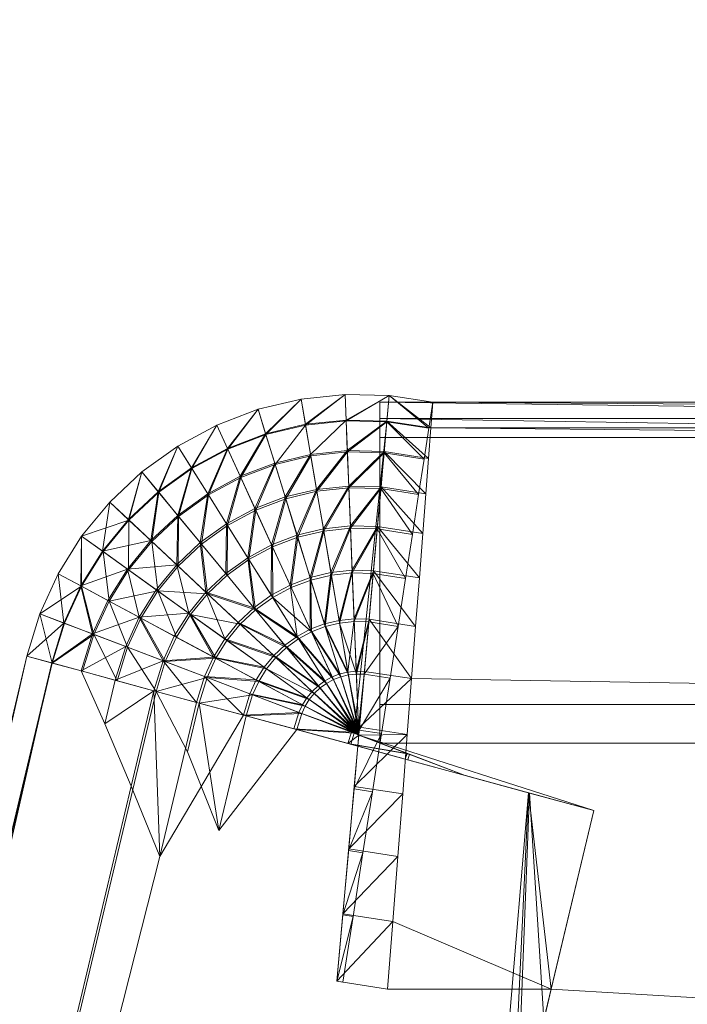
# Model space of a CAD drawing. Header units: metres. Extents: x 1314 to 1415, y -87 to -52.
# Tile 22 of 256: x 1321.605 to 1321.843, y -78.544 to -78.193. Entities that reach past the tile are written whole.
import ezdxf

# ---------------------------------------------------------------- set-up
doc = ezdxf.new("R2010")
doc.units = ezdxf.units.M
doc.header["$PDMODE"] = 65
doc.linetypes.add('AUSGEZOGEN', pattern=[0])
doc.layers.add('XR$2$Möblierung', color=4, linetype='AUSGEZOGEN', lineweight=13)
doc.layers.add('XR$3$Maßlinie 1_50', color=7, linetype='AUSGEZOGEN', lineweight=25)
doc.styles.add('ARIAL', font='arial.ttf')
doc.dimstyles.new('DIMSTYLE_12', dxfattribs={"dimtxt": 0.175, "dimasz": 0.15, "dimexe": 0, "dimexo": 0, "dimgap": 0.0875, "dimtad": 2, "dimrnd": 0.005, "dimzin": 4, "dimdsep": 46, "dimtxsty": 'ARIAL', "dimblk1": 'ALL_ML_KREIS', "dimblk2": 'ALL_ML_KREIS', "dimsah": 1, "dimcen": 0, "dimclrd": 3, "dimclre": 3, "dimclrt": 3, "dimadec": 0, "dimazin": 0, "dimtfac": 1, "dimtdec": 0, "dimtix": 1, "dimtmove": 2, "dimatfit": 3, "dimfxl": 0, "dimtzin": 0, "dimlwd": 0, "dimlwe": 25, "dimarcsym": 0})
doc.dimstyles.new('DIMSTYLE_9', dxfattribs={"dimtxt": 0.125, "dimasz": 0.15, "dimexe": 0, "dimexo": 0, "dimgap": 0.0625, "dimtad": 2, "dimrnd": 0.005, "dimzin": 4, "dimdsep": 46, "dimtxsty": 'ARIAL', "dimblk1": 'ALL_ML_KREIS', "dimblk2": 'ALL_ML_KREIS', "dimsah": 1, "dimcen": 0, "dimclrd": 3, "dimclre": 3, "dimclrt": 3, "dimadec": 0, "dimazin": 0, "dimtfac": 1, "dimtdec": 0, "dimtix": 1, "dimtmove": 2, "dimatfit": 3, "dimfxl": 0, "dimtzin": 0, "dimlwd": 0, "dimlwe": 25, "dimarcsym": 0})

# ---------------------------------------------------------------- blocks, each defined once
blk = doc.blocks.new('COMPLEXOBJECT_2')
at = {"layer": 'XR$2$Möblierung', "color": 52, "linetype": 'AUSGEZOGEN', "lineweight": 13, "transparency": 33554687}
for p, q in [((1321.69016, -78.33203), (1321.7055, -78.32836)), ((1321.69287, -78.3408), (1321.7055, -78.32836)), ((1321.7055, -78.32836), (1321.69294, -78.34103)), ((1321.7055, -78.32836), (1321.72118, -78.3267)), ((1321.7055, -78.32836), (1321.70705, -78.3374)), ((1321.70709, -78.33764), (1321.7055, -78.32836)), ((1321.70705, -78.3374), (1321.72118, -78.3267)), ((1321.72118, -78.3267), (1321.70709, -78.33764)), ((1321.72118, -78.3267), (1321.73695, -78.32709)), ((1321.72118, -78.3267), (1321.72156, -78.33587)), ((1321.72156, -78.33611), (1321.72118, -78.3267)), ((1321.72156, -78.33587), (1321.73695, -78.32709)), ((1321.73695, -78.32709), (1321.72156, -78.33611)), ((1321.73611, -78.33647), (1321.73695, -78.32709)), ((1321.73695, -78.32709), (1321.73613, -78.33623)), ((1321.73695, -78.32709), (1321.75254, -78.32951)), ((1321.75183, -78.33866), (1321.73695, -78.32709)), ((1321.73695, -78.32709), (1321.7511, -78.33879)), ((1321.67542, -78.33766), (1321.69016, -78.33203)), ((1321.67924, -78.346), (1321.69016, -78.33203)), ((1321.69016, -78.33203), (1321.67934, -78.34622)), ((1321.69016, -78.33203), (1321.69287, -78.3408)), ((1321.69294, -78.34103), (1321.69016, -78.33203)), ((1321.73364, -78.45118), (1321.73364, -78.32951)), ((1321.73364, -78.32951), (1321.73364, -78.33536)), ((1321.73364, -78.32951), (1322.16884, -78.33536)), ((1321.73364, -78.32951), (1322.16884, -78.32951)), ((1321.73364, -78.32951), (1321.75254, -78.32951)), ((1321.75254, -78.32951), (1321.7511, -78.33879)), ((1321.75254, -78.32951), (1321.75183, -78.33866)), ((1321.75254, -78.32951), (1322.16884, -78.32951)), ((1321.75254, -78.32951), (1321.93951, -78.32951)), ((1321.75254, -78.32951), (1321.9038, -78.32951)), ((1321.75254, -78.32951), (1321.87585, -78.32951)), ((1321.75254, -78.32951), (1321.85756, -78.32951)), ((1321.75254, -78.32951), (1321.85019, -78.32951)), ((1322.04315, -78.32951), (1321.75254, -78.32951)), ((1321.75254, -78.32951), (1322.9763, -78.32951)), ((1322.00001, -78.32951), (1321.75254, -78.32951)), ((1321.96025, -78.32951), (1321.75254, -78.32951)), ((1321.92658, -78.32951), (1321.75254, -78.32951)), ((1321.90129, -78.32951), (1321.75254, -78.32951)), ((1321.8861, -78.32951), (1321.75254, -78.32951)), ((1321.88206, -78.32951), (1321.75254, -78.32951)), ((1322.976, -78.33866), (1321.75254, -78.32951)), ((1321.75254, -78.32951), (1321.79724, -78.32951)), ((1321.70705, -78.3374), (1321.72156, -78.33587)), ((1321.7089, -78.34818), (1321.72156, -78.33587)), ((1321.72156, -78.33587), (1321.73613, -78.33623)), ((1321.72156, -78.33587), (1321.722, -78.34679)), ((1321.73364, -78.33536), (1321.73364, -78.45118)), ((1321.73364, -78.33536), (1321.73364, -78.34209)), ((1321.73364, -78.33536), (1322.16884, -78.34209)), ((1321.73364, -78.33536), (1322.16884, -78.33536)), ((1321.66154, -78.34514), (1321.67542, -78.33766)), ((1321.66641, -78.35292), (1321.67542, -78.33766)), ((1321.67542, -78.33766), (1321.66653, -78.35312)), ((1321.67542, -78.33766), (1321.67924, -78.346)), ((1321.67934, -78.34622), (1321.67542, -78.33766)), ((1321.69287, -78.3408), (1321.70705, -78.3374)), ((1321.70709, -78.33764), (1321.69294, -78.34103)), ((1321.70709, -78.33764), (1321.69623, -78.35169)), ((1321.70705, -78.3374), (1321.7089, -78.34818)), ((1321.72156, -78.33611), (1321.70709, -78.33764)), ((1321.70898, -78.34863), (1321.70709, -78.33764)), ((1321.73611, -78.33647), (1321.72156, -78.33611)), ((1321.72202, -78.34726), (1321.72156, -78.33611)), ((1321.722, -78.34679), (1321.73613, -78.33623)), ((1321.73611, -78.33647), (1321.72202, -78.34726)), ((1321.73611, -78.33647), (1321.72441, -78.44767)), ((1321.73512, -78.34758), (1321.73611, -78.33647)), ((1321.73613, -78.33623), (1321.73516, -78.34711)), ((1321.7511, -78.33879), (1321.73611, -78.33647)), ((1321.73611, -78.33647), (1321.74939, -78.34979)), ((1321.73613, -78.33623), (1321.75183, -78.33866)), ((1321.75099, -78.34957), (1321.73613, -78.33623)), ((1321.7511, -78.33879), (1321.74939, -78.34979)), ((1321.75183, -78.33866), (1321.75099, -78.34957)), ((1321.75183, -78.33866), (1322.976, -78.33866)), ((1322.97564, -78.34957), (1321.75183, -78.33866)), ((1321.67924, -78.346), (1321.69287, -78.3408)), ((1321.69294, -78.34103), (1321.67934, -78.34622)), ((1321.6838, -78.35594), (1321.69287, -78.3408)), ((1321.69294, -78.34103), (1321.68399, -78.35636)), ((1321.69287, -78.3408), (1321.6961, -78.35124)), ((1321.69623, -78.35169), (1321.69294, -78.34103)), ((1321.73364, -78.34209), (1321.73364, -78.45118)), ((1321.73364, -78.34209), (1321.73364, -78.34966)), ((1321.73364, -78.34209), (1322.16884, -78.34209)), ((1321.64874, -78.35436), (1321.66154, -78.34514)), ((1321.65457, -78.36144), (1321.66154, -78.34514)), ((1321.66154, -78.34514), (1321.65472, -78.36163)), ((1321.66154, -78.34514), (1321.66641, -78.35292)), ((1321.66653, -78.35312), (1321.66154, -78.34514)), ((1321.66641, -78.35292), (1321.67924, -78.346)), ((1321.67934, -78.34622), (1321.66653, -78.35312)), ((1321.67221, -78.36219), (1321.67924, -78.346)), ((1321.67934, -78.34622), (1321.67245, -78.36258)), ((1321.67924, -78.346), (1321.6838, -78.35594)), ((1321.68399, -78.35636), (1321.67934, -78.34622)), ((1321.6961, -78.35124), (1321.7089, -78.34818)), ((1321.70898, -78.34863), (1321.69623, -78.35169)), ((1321.69983, -78.36331), (1321.7089, -78.34818)), ((1321.70898, -78.34863), (1321.70002, -78.36394)), ((1321.7089, -78.34818), (1321.722, -78.34679)), ((1321.7089, -78.34818), (1321.71104, -78.36063)), ((1321.72202, -78.34726), (1321.70898, -78.34863)), ((1321.71115, -78.36128), (1321.70898, -78.34863)), ((1321.71104, -78.36063), (1321.722, -78.34679)), ((1321.72202, -78.34726), (1321.71115, -78.36128)), ((1321.722, -78.34679), (1321.73516, -78.34711)), ((1321.722, -78.34679), (1321.72251, -78.35942)), ((1321.73512, -78.34758), (1321.72202, -78.34726)), ((1321.72254, -78.36007), (1321.72202, -78.34726)), ((1321.72251, -78.35942), (1321.73516, -78.34711)), ((1321.73512, -78.34758), (1321.72254, -78.36007)), ((1321.73364, -78.34966), (1321.73364, -78.45118)), ((1321.73364, -78.34966), (1321.73364, -78.35806)), ((1321.73398, -78.36035), (1321.73512, -78.34758)), ((1321.73516, -78.34711), (1321.73404, -78.3597)), ((1321.74939, -78.34979), (1321.73512, -78.34758)), ((1321.73512, -78.34758), (1321.74742, -78.36244)), ((1321.73516, -78.34711), (1321.75099, -78.34957)), ((1321.75002, -78.36218), (1321.73516, -78.34711)), ((1321.74939, -78.34979), (1321.74742, -78.36244)), ((1321.75099, -78.34957), (1321.75002, -78.36218)), ((1321.65457, -78.36144), (1321.66641, -78.35292)), ((1321.66653, -78.35312), (1321.65472, -78.36163)), ((1321.66152, -78.36988), (1321.66641, -78.35292)), ((1321.66653, -78.35312), (1321.66181, -78.37024)), ((1321.66641, -78.35292), (1321.67221, -78.36219)), ((1321.67245, -78.36258), (1321.66653, -78.35312)), ((1321.6838, -78.35594), (1321.6961, -78.35124)), ((1321.69623, -78.35169), (1321.68399, -78.35636)), ((1321.68906, -78.36742), (1321.6961, -78.35124)), ((1321.69623, -78.35169), (1321.68933, -78.36802)), ((1321.6961, -78.35124), (1321.69983, -78.36331)), ((1321.70002, -78.36394), (1321.69623, -78.35169)), ((1321.64874, -78.35436), (1321.63724, -78.36515)), ((1321.64394, -78.37142), (1321.64874, -78.35436)), ((1321.64874, -78.35436), (1321.64411, -78.37159)), ((1321.64874, -78.35436), (1321.65457, -78.36144)), ((1321.65472, -78.36163), (1321.64874, -78.35436)), ((1321.67221, -78.36219), (1321.6838, -78.35594)), ((1321.68399, -78.35636), (1321.67245, -78.36258)), ((1321.67891, -78.37289), (1321.6838, -78.35594)), ((1321.68399, -78.35636), (1321.67926, -78.37345)), ((1321.6838, -78.35594), (1321.68906, -78.36742)), ((1321.68933, -78.36802), (1321.68399, -78.35636)), ((1321.69983, -78.36331), (1321.71104, -78.36063)), ((1321.70404, -78.37694), (1321.71104, -78.36063)), ((1321.71104, -78.36063), (1321.72251, -78.35942)), ((1321.71104, -78.36063), (1321.71346, -78.37469)), ((1321.72254, -78.36007), (1321.71115, -78.36128)), ((1321.71346, -78.37469), (1321.72251, -78.35942)), ((1321.72254, -78.36007), (1321.7136, -78.3755)), ((1321.72251, -78.35942), (1321.73404, -78.3597)), ((1321.72251, -78.35942), (1321.72309, -78.37367)), ((1321.73398, -78.36035), (1321.72254, -78.36007)), ((1321.72312, -78.3745), (1321.72254, -78.36007)), ((1321.72309, -78.37367), (1321.73404, -78.3597)), ((1321.73398, -78.36035), (1321.72312, -78.3745)), ((1321.73269, -78.37473), (1321.73398, -78.36035)), ((1321.73404, -78.3597), (1321.73276, -78.37391)), ((1321.73364, -78.35806), (1321.73364, -78.45118)), ((1321.73364, -78.35806), (1321.73364, -78.36725)), ((1321.74742, -78.36244), (1321.73398, -78.36035)), ((1321.73398, -78.36035), (1321.74521, -78.37667)), ((1321.73404, -78.3597), (1321.75002, -78.36218)), ((1321.74892, -78.37642), (1321.73404, -78.3597)), ((1321.64394, -78.37142), (1321.65457, -78.36144)), ((1321.65472, -78.36163), (1321.64411, -78.37159)), ((1321.65192, -78.37889), (1321.65457, -78.36144)), ((1321.65472, -78.36163), (1321.65226, -78.37921)), ((1321.65457, -78.36144), (1321.66152, -78.36988)), ((1321.66181, -78.37024), (1321.65472, -78.36163)), ((1321.66152, -78.36988), (1321.67221, -78.36219)), ((1321.67245, -78.36258), (1321.66181, -78.37024)), ((1321.66955, -78.37963), (1321.67221, -78.36219)), ((1321.67245, -78.36258), (1321.66997, -78.38014)), ((1321.67221, -78.36219), (1321.67891, -78.37289)), ((1321.67926, -78.37345), (1321.67245, -78.36258)), ((1321.68906, -78.36742), (1321.69983, -78.36331)), ((1321.70002, -78.36394), (1321.68933, -78.36802)), ((1321.695, -78.3804), (1321.69983, -78.36331)), ((1321.70002, -78.36394), (1321.69534, -78.38115)), ((1321.69983, -78.36331), (1321.70404, -78.37694)), ((1321.71115, -78.36128), (1321.70002, -78.36394)), ((1321.70429, -78.37773), (1321.70002, -78.36394)), ((1321.71115, -78.36128), (1321.70429, -78.37773)), ((1321.7136, -78.3755), (1321.71115, -78.36128)), ((1321.74742, -78.36244), (1321.74521, -78.37667)), ((1321.75002, -78.36218), (1321.74892, -78.37642)), ((1321.63724, -78.36515), (1321.62723, -78.37734)), ((1321.63724, -78.36515), (1321.63468, -78.38269)), ((1321.63724, -78.36515), (1321.64394, -78.37142)), ((1321.64411, -78.37159), (1321.63724, -78.36515)), ((1321.67891, -78.37289), (1321.68906, -78.36742)), ((1321.68648, -78.38499), (1321.68906, -78.36742)), ((1321.68906, -78.36742), (1321.695, -78.3804)), ((1321.73364, -78.36725), (1321.73364, -78.45118)), ((1321.73364, -78.36725), (1321.73364, -78.37722)), ((1321.65192, -78.37889), (1321.66152, -78.36988)), ((1321.66181, -78.37024), (1321.65226, -78.37921)), ((1321.66114, -78.38752), (1321.66152, -78.36988)), ((1321.66152, -78.36988), (1321.66955, -78.37963)), ((1321.66181, -78.37024), (1321.66162, -78.38797)), ((1321.66997, -78.38014), (1321.66181, -78.37024)), ((1321.68933, -78.36802), (1321.67926, -78.37345)), ((1321.68933, -78.36802), (1321.68691, -78.38569)), ((1321.69534, -78.38115), (1321.68933, -78.36802)), ((1321.64411, -78.37159), (1321.62723, -78.37734)), ((1321.63468, -78.38269), (1321.64394, -78.37142)), ((1321.64411, -78.37159), (1321.63488, -78.38283)), ((1321.64394, -78.37142), (1321.65192, -78.37889)), ((1321.64411, -78.37159), (1321.64394, -78.38934)), ((1321.65226, -78.37921), (1321.64411, -78.37159)), ((1321.66955, -78.37963), (1321.67891, -78.37289)), ((1321.66997, -78.38014), (1321.67926, -78.37345)), ((1321.67862, -78.39065), (1321.67891, -78.37289)), ((1321.67891, -78.37289), (1321.68648, -78.38499)), ((1321.67926, -78.37345), (1321.67914, -78.39128)), ((1321.68691, -78.38569), (1321.67926, -78.37345)), ((1321.70404, -78.37694), (1321.71346, -78.37469)), ((1321.70872, -78.39207), (1321.71346, -78.37469)), ((1321.71346, -78.37469), (1321.72309, -78.37367)), ((1321.71346, -78.37469), (1321.71614, -78.39029)), ((1321.72312, -78.3745), (1321.7136, -78.3755)), ((1321.71614, -78.39029), (1321.72309, -78.37367)), ((1321.72312, -78.3745), (1321.7163, -78.39123)), ((1321.72309, -78.37367), (1321.73276, -78.37391)), ((1321.72309, -78.37367), (1321.72373, -78.38949)), ((1321.73269, -78.37473), (1321.72312, -78.3745)), ((1321.72376, -78.39044), (1321.72312, -78.3745)), ((1321.72373, -78.38949), (1321.73276, -78.37391)), ((1321.73276, -78.37391), (1321.73135, -78.38968)), ((1321.73276, -78.37391), (1321.74892, -78.37642)), ((1321.7477, -78.39221), (1321.73276, -78.37391)), ((1321.61888, -78.39073), (1321.62723, -78.37734)), ((1321.62723, -78.37734), (1321.62696, -78.39507)), ((1321.62723, -78.37734), (1321.62718, -78.39518)), ((1321.62723, -78.37734), (1321.63468, -78.38269)), ((1321.63488, -78.38283), (1321.62723, -78.37734)), ((1321.695, -78.3804), (1321.70404, -78.37694)), ((1321.69534, -78.38115), (1321.70429, -78.37773)), ((1321.70159, -78.39479), (1321.70404, -78.37694)), ((1321.70429, -78.37773), (1321.70199, -78.39566)), ((1321.70404, -78.37694), (1321.70872, -78.39207)), ((1321.7136, -78.3755), (1321.70429, -78.37773)), ((1321.709, -78.39298), (1321.70429, -78.37773)), ((1321.7136, -78.3755), (1321.709, -78.39298)), ((1321.7163, -78.39123), (1321.7136, -78.3755)), ((1321.73269, -78.37473), (1321.72376, -78.39044)), ((1321.73127, -78.39062), (1321.73269, -78.37473)), ((1321.74521, -78.37667), (1321.73269, -78.37473)), ((1321.73269, -78.37473), (1321.74277, -78.39241)), ((1321.73364, -78.37722), (1321.73364, -78.45118)), ((1321.73364, -78.37722), (1321.73364, -78.38792)), ((1321.74521, -78.37667), (1321.74277, -78.39241)), ((1321.74892, -78.37642), (1321.7477, -78.39221)), ((1321.65192, -78.37889), (1321.63468, -78.38269)), ((1321.64356, -78.38907), (1321.65192, -78.37889)), ((1321.64394, -78.38934), (1321.65226, -78.37921)), ((1321.65192, -78.37889), (1321.66114, -78.38752)), ((1321.66162, -78.38797), (1321.65226, -78.37921)), ((1321.65226, -78.37921), (1321.65436, -78.39682)), ((1321.66114, -78.38752), (1321.66955, -78.37963)), ((1321.66162, -78.38797), (1321.66997, -78.38014)), ((1321.66955, -78.37963), (1321.67862, -78.39065)), ((1321.67156, -78.39727), (1321.66955, -78.37963)), ((1321.67914, -78.39128), (1321.66997, -78.38014)), ((1321.66997, -78.38014), (1321.67216, -78.39784)), ((1321.68648, -78.38499), (1321.695, -78.3804)), ((1321.68691, -78.38569), (1321.69534, -78.38115)), ((1321.69487, -78.39841), (1321.695, -78.3804)), ((1321.695, -78.3804), (1321.70159, -78.39479)), ((1321.70199, -78.39566), (1321.69534, -78.38115)), ((1321.69534, -78.38115), (1321.69538, -78.39922)), ((1321.62696, -78.39507), (1321.63468, -78.38269)), ((1321.62718, -78.39518), (1321.63488, -78.38283)), ((1321.63468, -78.38269), (1321.64356, -78.38907)), ((1321.63488, -78.38283), (1321.637, -78.40046)), ((1321.63488, -78.38283), (1321.64394, -78.38934)), ((1321.67862, -78.39065), (1321.68648, -78.38499)), ((1321.68648, -78.38499), (1321.69487, -78.39841)), ((1321.68868, -78.40287), (1321.68648, -78.38499)), ((1321.66114, -78.38752), (1321.64356, -78.38907)), ((1321.66114, -78.38752), (1321.65383, -78.39643)), ((1321.65436, -78.39682), (1321.66162, -78.38797)), ((1321.67156, -78.39727), (1321.66114, -78.38752)), ((1321.66114, -78.38752), (1321.66542, -78.40475)), ((1321.67216, -78.39784), (1321.66162, -78.38797)), ((1321.67914, -78.39128), (1321.68691, -78.38569)), ((1321.69538, -78.39922), (1321.68691, -78.38569)), ((1321.68691, -78.38569), (1321.68929, -78.4036)), ((1321.73364, -78.38792), (1321.73364, -78.45118)), ((1321.73364, -78.38792), (1321.73364, -78.39932)), ((1321.61233, -78.40508), (1321.61888, -78.39073)), ((1321.61888, -78.39073), (1321.62718, -78.39518)), ((1321.61888, -78.39073), (1321.62696, -78.39507)), ((1321.61888, -78.39073), (1321.62091, -78.40834)), ((1321.64356, -78.38907), (1321.62696, -78.39507)), ((1321.64356, -78.38907), (1321.63659, -78.40024)), ((1321.637, -78.40046), (1321.64394, -78.38934)), ((1321.65383, -78.39643), (1321.64356, -78.38907)), ((1321.64356, -78.38907), (1321.64772, -78.40622)), ((1321.64394, -78.38934), (1321.65436, -78.39682)), ((1321.67862, -78.39065), (1321.67156, -78.39727)), ((1321.67216, -78.39784), (1321.67914, -78.39128)), ((1321.68868, -78.40287), (1321.67862, -78.39065)), ((1321.68929, -78.4036), (1321.67914, -78.39128)), ((1321.70872, -78.39207), (1321.70159, -78.39479)), ((1321.71614, -78.39029), (1321.70872, -78.39207)), ((1321.70872, -78.39207), (1321.71383, -78.40861)), ((1321.7088, -78.41053), (1321.70872, -78.39207)), ((1321.709, -78.39298), (1321.7163, -78.39123)), ((1321.71383, -78.40861), (1321.71614, -78.39029)), ((1321.7163, -78.39123), (1321.71414, -78.4096)), ((1321.72373, -78.38949), (1321.71614, -78.39029)), ((1321.71614, -78.39029), (1321.71907, -78.40736)), ((1321.7163, -78.39123), (1321.72376, -78.39044)), ((1321.71925, -78.40837), (1321.7163, -78.39123)), ((1321.71907, -78.40736), (1321.72373, -78.38949)), ((1321.72376, -78.39044), (1321.71925, -78.40837)), ((1321.72373, -78.38949), (1321.72443, -78.40679)), ((1321.73135, -78.38968), (1321.72373, -78.38949)), ((1321.73127, -78.39062), (1321.72376, -78.39044)), ((1321.72447, -78.40782), (1321.72376, -78.39044)), ((1321.72443, -78.40679), (1321.73135, -78.38968)), ((1321.73127, -78.39062), (1321.72447, -78.40782)), ((1321.72972, -78.40795), (1321.73127, -78.39062)), ((1321.73135, -78.38968), (1321.72981, -78.40692)), ((1321.74277, -78.39241), (1321.73127, -78.39062)), ((1321.73127, -78.39062), (1321.74011, -78.40956)), ((1321.74637, -78.4095), (1321.73135, -78.38968)), ((1321.7477, -78.39221), (1321.73135, -78.38968)), ((1321.7477, -78.39221), (1321.74637, -78.4095)), ((1321.62718, -78.39518), (1321.61233, -78.40508)), ((1321.62696, -78.39507), (1321.62091, -78.40834)), ((1321.62114, -78.40842), (1321.62718, -78.39518)), ((1321.63659, -78.40024), (1321.62696, -78.39507)), ((1321.62696, -78.39507), (1321.63113, -78.41222)), ((1321.62718, -78.39518), (1321.63156, -78.41238)), ((1321.62718, -78.39518), (1321.637, -78.40046)), ((1321.70159, -78.39479), (1321.69487, -78.39841)), ((1321.69538, -78.39922), (1321.70199, -78.39566)), ((1321.70159, -78.39479), (1321.7088, -78.41053)), ((1321.70406, -78.41309), (1321.70159, -78.39479)), ((1321.70199, -78.39566), (1321.709, -78.39298)), ((1321.70923, -78.41147), (1321.70199, -78.39566)), ((1321.71414, -78.4096), (1321.709, -78.39298)), ((1321.709, -78.39298), (1321.70923, -78.41147)), ((1321.74277, -78.39241), (1321.74011, -78.40956)), ((1321.65436, -78.39682), (1321.637, -78.40046)), ((1321.65383, -78.39643), (1321.64772, -78.40622)), ((1321.6483, -78.40653), (1321.65436, -78.39682)), ((1321.66542, -78.40475), (1321.65383, -78.39643)), ((1321.65436, -78.39682), (1321.66102, -78.41336)), ((1321.65436, -78.39682), (1321.66609, -78.40524)), ((1321.67216, -78.39784), (1321.65436, -78.39682)), ((1321.67156, -78.39727), (1321.66542, -78.40475)), ((1321.66609, -78.40524), (1321.67216, -78.39784)), ((1321.68312, -78.40809), (1321.67156, -78.39727)), ((1321.67156, -78.39727), (1321.67828, -78.41399)), ((1321.68868, -78.40287), (1321.67156, -78.39727)), ((1321.68381, -78.40874), (1321.67216, -78.39784)), ((1321.67216, -78.39784), (1321.68929, -78.4036)), ((1321.69487, -78.39841), (1321.68868, -78.40287)), ((1321.68929, -78.4036), (1321.69538, -78.39922)), ((1321.70406, -78.41309), (1321.69487, -78.39841)), ((1321.70461, -78.41396), (1321.69538, -78.39922)), ((1321.69538, -78.39922), (1321.70923, -78.41147)), ((1321.73364, -78.39932), (1321.73364, -78.45118)), ((1321.73364, -78.39932), (1321.73364, -78.41138)), ((1321.63659, -78.40024), (1321.63113, -78.41222)), ((1321.63156, -78.41238), (1321.637, -78.40046)), ((1321.64772, -78.40622), (1321.63659, -78.40024)), ((1321.637, -78.40046), (1321.64355, -78.41694)), ((1321.637, -78.40046), (1321.6483, -78.40653)), ((1321.6077, -78.42015), (1321.61233, -78.40508)), ((1321.61233, -78.40508), (1321.61677, -78.42262)), ((1321.61233, -78.40508), (1321.62114, -78.40842)), ((1321.62091, -78.40834), (1321.61233, -78.40508)), ((1321.64772, -78.40622), (1321.63113, -78.41222)), ((1321.64772, -78.40622), (1321.64294, -78.41671)), ((1321.66542, -78.40475), (1321.64772, -78.40622)), ((1321.66029, -78.41297), (1321.64772, -78.40622)), ((1321.64772, -78.40622), (1321.65627, -78.42178)), ((1321.66542, -78.40475), (1321.66029, -78.41297)), ((1321.66102, -78.41336), (1321.66609, -78.40524)), ((1321.67828, -78.41399), (1321.66542, -78.40475)), ((1321.66542, -78.40475), (1321.67424, -78.42046)), ((1321.66609, -78.40524), (1321.67508, -78.42091)), ((1321.66609, -78.40524), (1321.67905, -78.41454)), ((1321.66609, -78.40524), (1321.68381, -78.40874)), ((1321.68868, -78.40287), (1321.68312, -78.40809)), ((1321.68381, -78.40874), (1321.68929, -78.4036)), ((1321.69969, -78.41624), (1321.68868, -78.40287)), ((1321.70406, -78.41309), (1321.68868, -78.40287)), ((1321.70035, -78.41703), (1321.68929, -78.4036)), ((1321.68929, -78.4036), (1321.70461, -78.41396)), ((1321.62091, -78.40834), (1321.6077, -78.42015)), ((1321.62091, -78.40834), (1321.61654, -78.42256)), ((1321.61677, -78.42262), (1321.62114, -78.40842)), ((1321.63113, -78.41222), (1321.62091, -78.40834)), ((1321.62114, -78.40842), (1321.63156, -78.41238)), ((1321.64355, -78.41694), (1321.6483, -78.40653)), ((1321.6483, -78.40653), (1321.65705, -78.42207)), ((1321.6483, -78.40653), (1321.66102, -78.41336)), ((1321.68312, -78.40809), (1321.67828, -78.41399)), ((1321.67905, -78.41454), (1321.68381, -78.40874)), ((1321.69576, -78.41992), (1321.68312, -78.40809)), ((1321.69969, -78.41624), (1321.68312, -78.40809)), ((1321.69652, -78.42063), (1321.68381, -78.40874)), ((1321.68381, -78.40874), (1321.70035, -78.41703)), ((1321.71383, -78.40861), (1321.7088, -78.41053)), ((1321.70923, -78.41147), (1321.71414, -78.4096)), ((1321.71907, -78.40736), (1321.71383, -78.40861)), ((1321.72224, -78.4258), (1321.71383, -78.40861)), ((1321.71383, -78.40861), (1321.71936, -78.42649)), ((1321.71414, -78.4096), (1321.71925, -78.40837)), ((1321.71967, -78.4275), (1321.71414, -78.4096)), ((1321.71414, -78.4096), (1321.72242, -78.42684)), ((1321.72443, -78.40679), (1321.71907, -78.40736)), ((1321.71907, -78.40736), (1321.72224, -78.4258)), ((1321.71925, -78.40837), (1321.72447, -78.40782)), ((1321.72242, -78.42684), (1321.71925, -78.40837)), ((1321.71925, -78.40837), (1321.72523, -78.42654)), ((1321.72224, -78.4258), (1321.72443, -78.40679)), ((1321.72443, -78.40679), (1321.72518, -78.42549)), ((1321.72981, -78.40692), (1321.72443, -78.40679)), ((1321.72447, -78.40782), (1321.72972, -78.40795)), ((1321.72523, -78.42654), (1321.72447, -78.40782)), ((1321.72518, -78.42549), (1321.72981, -78.40692)), ((1321.72523, -78.42654), (1321.72972, -78.40795)), ((1321.72972, -78.40795), (1321.72805, -78.42661)), ((1321.72805, -78.42661), (1321.74011, -78.40956)), ((1321.72981, -78.40692), (1321.72814, -78.42556)), ((1321.74011, -78.40956), (1321.72972, -78.40795)), ((1321.74492, -78.42817), (1321.72981, -78.40692)), ((1321.74637, -78.4095), (1321.72981, -78.40692)), ((1321.74011, -78.40956), (1321.73724, -78.42804)), ((1321.74637, -78.4095), (1321.74492, -78.42817)), ((1321.63113, -78.41222), (1321.61654, -78.42256)), ((1321.63156, -78.41238), (1321.61677, -78.42262)), ((1321.63113, -78.41222), (1321.62707, -78.42543)), ((1321.62751, -78.42555), (1321.63156, -78.41238)), ((1321.64294, -78.41671), (1321.63113, -78.41222)), ((1321.63156, -78.41238), (1321.63987, -78.42892)), ((1321.63156, -78.41238), (1321.64355, -78.41694)), ((1321.66029, -78.41297), (1321.65627, -78.42178)), ((1321.65705, -78.42207), (1321.66102, -78.41336)), ((1321.67424, -78.42046), (1321.66029, -78.41297)), ((1321.66102, -78.41336), (1321.67508, -78.42091)), ((1321.70406, -78.41309), (1321.69969, -78.41624)), ((1321.7088, -78.41053), (1321.70406, -78.41309)), ((1321.71399, -78.42895), (1321.70406, -78.41309)), ((1321.7166, -78.42755), (1321.70406, -78.41309)), ((1321.70461, -78.41396), (1321.70923, -78.41147)), ((1321.71936, -78.42649), (1321.7088, -78.41053)), ((1321.7088, -78.41053), (1321.7166, -78.42755)), ((1321.71703, -78.42851), (1321.70923, -78.41147)), ((1321.70923, -78.41147), (1321.71967, -78.4275)), ((1321.73364, -78.41138), (1321.73364, -78.45118)), ((1321.73364, -78.41138), (1321.73364, -78.42408)), ((1321.64294, -78.41671), (1321.62707, -78.42543)), ((1321.64294, -78.41671), (1321.63924, -78.42874)), ((1321.65627, -78.42178), (1321.64294, -78.41671)), ((1321.67828, -78.41399), (1321.67424, -78.42046)), ((1321.67508, -78.42091), (1321.67905, -78.41454)), ((1321.69235, -78.42408), (1321.67828, -78.41399)), ((1321.69576, -78.41992), (1321.67828, -78.41399)), ((1321.67905, -78.41454), (1321.69318, -78.42468)), ((1321.67905, -78.41454), (1321.69652, -78.42063)), ((1321.69969, -78.41624), (1321.69576, -78.41992)), ((1321.71159, -78.43068), (1321.69969, -78.41624)), ((1321.71399, -78.42895), (1321.69969, -78.41624)), ((1321.70035, -78.41703), (1321.70461, -78.41396)), ((1321.71455, -78.42985), (1321.70461, -78.41396)), ((1321.70461, -78.41396), (1321.71703, -78.42851)), ((1321.6077, -78.42015), (1321.34263, -79.5346)), ((1321.6077, -78.42015), (1321.35179, -79.53568)), ((1321.6077, -78.42015), (1321.35203, -79.53571)), ((1321.61654, -78.42256), (1321.6077, -78.42015)), ((1321.61677, -78.42262), (1321.6077, -78.42015)), ((1321.63987, -78.42892), (1321.64355, -78.41694)), ((1321.64355, -78.41694), (1321.65378, -78.4327)), ((1321.64355, -78.41694), (1321.65705, -78.42207)), ((1321.69576, -78.41992), (1321.69235, -78.42408)), ((1321.70943, -78.43271), (1321.69576, -78.41992)), ((1321.71159, -78.43068), (1321.69576, -78.41992)), ((1321.69652, -78.42063), (1321.70035, -78.41703)), ((1321.71226, -78.4315), (1321.70035, -78.41703)), ((1321.70035, -78.41703), (1321.71455, -78.42985)), ((1321.61654, -78.42256), (1321.35179, -79.53568)), ((1321.35203, -79.53571), (1321.61677, -78.42262)), ((1321.61654, -78.42256), (1321.3627, -79.53696)), ((1321.62707, -78.42543), (1321.61654, -78.42256)), ((1321.62751, -78.42555), (1321.61677, -78.42262)), ((1321.65627, -78.42178), (1321.63924, -78.42874)), ((1321.65627, -78.42178), (1321.65298, -78.43249)), ((1321.65378, -78.4327), (1321.65705, -78.42207)), ((1321.67424, -78.42046), (1321.65627, -78.42178)), ((1321.67107, -78.4274), (1321.65627, -78.42178)), ((1321.65627, -78.42178), (1321.66823, -78.43664)), ((1321.67508, -78.42091), (1321.65705, -78.42207)), ((1321.65705, -78.42207), (1321.67196, -78.42774)), ((1321.67424, -78.42046), (1321.67107, -78.4274)), ((1321.67196, -78.42774), (1321.67508, -78.42091)), ((1321.6895, -78.42865), (1321.67424, -78.42046)), ((1321.69235, -78.42408), (1321.67424, -78.42046)), ((1321.67508, -78.42091), (1321.6904, -78.42914)), ((1321.67508, -78.42091), (1321.69318, -78.42468)), ((1321.69318, -78.42468), (1321.69652, -78.42063)), ((1321.7102, -78.43343), (1321.69652, -78.42063)), ((1321.69652, -78.42063), (1321.71226, -78.4315)), ((1321.63555, -78.44425), (1321.62707, -78.42543)), ((1321.63924, -78.42874), (1321.62707, -78.42543)), ((1321.63987, -78.42892), (1321.62751, -78.42555)), ((1321.67107, -78.4274), (1321.66823, -78.43664)), ((1321.68726, -78.43355), (1321.67107, -78.4274)), ((1321.67107, -78.4274), (1321.68491, -78.44119)), ((1321.6895, -78.42865), (1321.67107, -78.4274)), ((1321.69235, -78.42408), (1321.6895, -78.42865)), ((1321.6904, -78.42914), (1321.69318, -78.42468)), ((1321.70755, -78.435), (1321.69235, -78.42408)), ((1321.69318, -78.42468), (1321.70841, -78.43561)), ((1321.69318, -78.42468), (1321.7102, -78.43343)), ((1321.71936, -78.42649), (1321.7166, -78.42755)), ((1321.72224, -78.4258), (1321.71936, -78.42649)), ((1321.71936, -78.42649), (1321.72527, -78.44562)), ((1321.71967, -78.4275), (1321.72242, -78.42684)), ((1321.72518, -78.42549), (1321.72224, -78.4258)), ((1321.72599, -78.44549), (1321.72224, -78.4258)), ((1321.72224, -78.4258), (1321.72563, -78.44553)), ((1321.72242, -78.42684), (1321.72523, -78.42654)), ((1321.7258, -78.44653), (1321.72242, -78.42684)), ((1321.72242, -78.42684), (1321.72603, -78.4465)), ((1321.72518, -78.42549), (1321.72599, -78.44549)), ((1321.72814, -78.42556), (1321.72518, -78.42549)), ((1321.72523, -78.42654), (1321.72805, -78.42661)), ((1321.72603, -78.4465), (1321.72523, -78.42654)), ((1321.72814, -78.42556), (1321.72599, -78.44549)), ((1321.72603, -78.4465), (1321.72805, -78.42661)), ((1321.72805, -78.42661), (1321.72627, -78.44651)), ((1321.72814, -78.42556), (1321.72636, -78.4455)), ((1321.72805, -78.42661), (1321.73724, -78.42804)), ((1321.74492, -78.42817), (1321.72814, -78.42556)), ((1321.73364, -78.42408), (1321.73364, -78.45118)), ((1321.73364, -78.42408), (1321.73364, -78.43736)), ((1321.63924, -78.42874), (1321.63555, -78.44425)), ((1321.65298, -78.43249), (1321.63924, -78.42874)), ((1321.65378, -78.4327), (1321.63987, -78.42892)), ((1321.67196, -78.42774), (1321.65378, -78.4327)), ((1321.66915, -78.43689), (1321.67196, -78.42774)), ((1321.67196, -78.42774), (1321.68822, -78.43392)), ((1321.67196, -78.42774), (1321.6904, -78.42914)), ((1321.6895, -78.42865), (1321.68726, -78.43355)), ((1321.68822, -78.43392), (1321.6904, -78.42914)), ((1321.70598, -78.43751), (1321.6895, -78.42865)), ((1321.70755, -78.435), (1321.6895, -78.42865)), ((1321.6904, -78.42914), (1321.70691, -78.43801)), ((1321.6904, -78.42914), (1321.70841, -78.43561)), ((1321.71159, -78.43068), (1321.70943, -78.43271)), ((1321.71399, -78.42895), (1321.71159, -78.43068)), ((1321.72431, -78.44614), (1321.71159, -78.43068)), ((1321.72461, -78.44592), (1321.71159, -78.43068)), ((1321.71226, -78.4315), (1321.71455, -78.42985)), ((1321.7166, -78.42755), (1321.71399, -78.42895)), ((1321.72461, -78.44592), (1321.71399, -78.42895)), ((1321.72493, -78.44575), (1321.71399, -78.42895)), ((1321.71455, -78.42985), (1321.71703, -78.42851)), ((1321.72514, -78.44678), (1321.71455, -78.42985)), ((1321.71455, -78.42985), (1321.72535, -78.44667)), ((1321.72527, -78.44562), (1321.7166, -78.42755)), ((1321.7166, -78.42755), (1321.72493, -78.44575)), ((1321.71703, -78.42851), (1321.71967, -78.4275)), ((1321.72535, -78.44667), (1321.71703, -78.42851)), ((1321.71703, -78.42851), (1321.72557, -78.44658)), ((1321.72557, -78.44658), (1321.71967, -78.4275)), ((1321.71967, -78.4275), (1321.7258, -78.44653)), ((1321.72627, -78.44651), (1321.73724, -78.42804)), ((1321.74492, -78.42817), (1321.72636, -78.4455)), ((1321.73724, -78.42804), (1321.73418, -78.44774)), ((1321.74492, -78.42817), (1321.74338, -78.44815)), ((1322.97241, -78.44815), (1321.74492, -78.42817)), ((1321.39036, -79.5402), (1321.65378, -78.4327)), ((1321.65298, -78.43249), (1321.63555, -78.44425)), ((1321.65298, -78.43249), (1321.64489, -78.4665)), ((1321.66823, -78.43664), (1321.65298, -78.43249)), ((1321.65298, -78.43249), (1321.65514, -78.4917)), ((1321.66501, -78.45429), (1321.65378, -78.4327)), ((1321.65378, -78.4327), (1321.66915, -78.43689)), ((1321.68822, -78.43392), (1321.66915, -78.43689)), ((1321.68726, -78.43355), (1321.68491, -78.44119)), ((1321.68591, -78.44146), (1321.68822, -78.43392)), ((1321.70475, -78.4402), (1321.68726, -78.43355)), ((1321.70598, -78.43751), (1321.68726, -78.43355)), ((1321.68822, -78.43392), (1321.70574, -78.44058)), ((1321.68822, -78.43392), (1321.70691, -78.43801)), ((1321.70943, -78.43271), (1321.70755, -78.435)), ((1321.70841, -78.43561), (1321.7102, -78.43343)), ((1321.72404, -78.44639), (1321.70943, -78.43271)), ((1321.72431, -78.44614), (1321.70943, -78.43271)), ((1321.7102, -78.43343), (1321.71226, -78.4315)), ((1321.72478, -78.44708), (1321.7102, -78.43343)), ((1321.7102, -78.43343), (1321.72495, -78.44692)), ((1321.72495, -78.44692), (1321.71226, -78.4315)), ((1321.66823, -78.43664), (1321.65514, -78.4917)), ((1321.66501, -78.45429), (1321.66915, -78.43689)), ((1321.68491, -78.44119), (1321.66823, -78.43664)), ((1321.66915, -78.43689), (1321.67616, -78.48242)), ((1321.66915, -78.43689), (1321.68591, -78.44146)), ((1321.70598, -78.43751), (1321.70475, -78.4402)), ((1321.70755, -78.435), (1321.70598, -78.43751)), ((1321.72362, -78.44698), (1321.70598, -78.43751)), ((1321.72381, -78.44667), (1321.70598, -78.43751)), ((1321.70691, -78.43801), (1321.70841, -78.43561)), ((1321.72381, -78.44667), (1321.70755, -78.435)), ((1321.72404, -78.44639), (1321.70755, -78.435)), ((1321.70841, -78.43561), (1321.72463, -78.44726)), ((1321.70841, -78.43561), (1321.72478, -78.44708)), ((1321.73364, -78.43736), (1322.97277, -78.43736)), ((1321.73364, -78.45118), (1321.73364, -78.43736)), ((1322.16884, -78.43736), (1321.73364, -78.43736)), ((1321.68491, -78.44119), (1321.65514, -78.4917)), ((1321.67616, -78.48242), (1321.68591, -78.44146)), ((1321.70475, -78.4402), (1321.68491, -78.44119)), ((1321.70294, -78.4461), (1321.68491, -78.44119)), ((1321.68591, -78.44146), (1321.70574, -78.44058)), ((1321.68591, -78.44146), (1321.70396, -78.44637)), ((1321.70475, -78.4402), (1321.70294, -78.4461)), ((1321.70396, -78.44637), (1321.70574, -78.44058)), ((1321.72347, -78.44731), (1321.70475, -78.4402)), ((1321.72362, -78.44698), (1321.70475, -78.4402)), ((1321.70574, -78.44058), (1321.70691, -78.43801)), ((1321.70574, -78.44058), (1321.72441, -78.44767)), ((1321.70574, -78.44058), (1321.72451, -78.44746)), ((1321.70691, -78.43801), (1321.72451, -78.44746)), ((1321.70691, -78.43801), (1321.72463, -78.44726)), ((1321.64489, -78.4665), (1321.63555, -78.44425)), ((1321.67616, -78.48242), (1321.70396, -78.44637)), ((1321.72223, -78.45135), (1321.70294, -78.4461)), ((1321.72347, -78.44731), (1321.70294, -78.4461)), ((1321.70396, -78.44637), (1321.7232, -78.45161)), ((1321.70396, -78.44637), (1321.72441, -78.44767)), ((1321.72347, -78.44731), (1321.72223, -78.45135)), ((1321.72611, -78.44832), (1321.72223, -78.45135)), ((1321.7232, -78.45161), (1321.72441, -78.44767)), ((1321.72362, -78.44698), (1321.72347, -78.44731)), ((1321.72611, -78.44832), (1321.72347, -78.44731)), ((1321.72381, -78.44667), (1321.72362, -78.44698)), ((1321.72611, -78.44832), (1321.72362, -78.44698)), ((1321.72404, -78.44639), (1321.72381, -78.44667)), ((1321.72611, -78.44832), (1321.72381, -78.44667)), ((1321.72431, -78.44614), (1321.72404, -78.44639)), ((1321.72611, -78.44832), (1321.72404, -78.44639)), ((1321.72461, -78.44592), (1321.72431, -78.44614)), ((1321.72611, -78.44832), (1321.72431, -78.44614)), ((1321.72439, -78.46753), (1321.72627, -78.44651)), ((1321.72439, -78.46753), (1321.73418, -78.44774)), ((1321.72627, -78.44651), (1321.72441, -78.44767)), ((1321.72451, -78.44746), (1321.72441, -78.44767)), ((1321.72441, -78.44767), (1321.74414, -78.45517)), ((1321.74338, -78.44815), (1321.72447, -78.46664)), ((1321.72611, -78.44832), (1321.72447, -78.46664)), ((1321.72451, -78.44746), (1321.72463, -78.44726)), ((1321.72493, -78.44575), (1321.72461, -78.44592)), ((1321.72611, -78.44832), (1321.72461, -78.44592)), ((1321.72463, -78.44726), (1321.72478, -78.44708)), ((1321.72478, -78.44708), (1321.72495, -78.44692)), ((1321.72527, -78.44562), (1321.72493, -78.44575)), ((1321.72493, -78.44575), (1321.72611, -78.44832)), ((1321.72495, -78.44692), (1321.72514, -78.44678)), ((1321.72514, -78.44678), (1321.72535, -78.44667)), ((1321.72563, -78.44553), (1321.72527, -78.44562)), ((1321.72527, -78.44562), (1321.72611, -78.44832)), ((1321.72535, -78.44667), (1321.72557, -78.44658)), ((1321.72557, -78.44658), (1321.7258, -78.44653)), ((1321.72599, -78.44549), (1321.72563, -78.44553)), ((1321.72563, -78.44553), (1321.72611, -78.44832)), ((1321.7258, -78.44653), (1321.72603, -78.4465)), ((1321.72599, -78.44549), (1321.72611, -78.44832)), ((1321.72636, -78.4455), (1321.72599, -78.44549)), ((1321.72603, -78.4465), (1321.72627, -78.44651)), ((1321.72636, -78.4455), (1321.72611, -78.44832)), ((1321.74338, -78.44815), (1321.72611, -78.44832)), ((1321.72611, -78.44832), (1321.80989, -78.47523)), ((1321.7433, -78.45485), (1321.72611, -78.44832)), ((1321.73418, -78.44774), (1321.72627, -78.44651)), ((1321.74338, -78.44815), (1321.72636, -78.4455)), ((1321.73418, -78.44774), (1321.73095, -78.46855)), ((1321.73364, -78.45118), (1321.73418, -78.44774)), ((1321.74338, -78.44815), (1321.74175, -78.46932)), ((1321.74267, -78.45692), (1321.72223, -78.45135)), ((1321.7433, -78.45485), (1321.72223, -78.45135)), ((1321.7232, -78.45161), (1321.74353, -78.45715)), ((1321.7232, -78.45161), (1321.74414, -78.45517)), ((1321.76409, -78.46275), (1321.73364, -78.45118)), ((1322.16884, -78.45118), (1321.73364, -78.45118)), ((1321.67616, -78.48242), (1321.66501, -78.45429)), ((1321.7433, -78.45485), (1321.74267, -78.45692)), ((1321.76409, -78.46275), (1321.7433, -78.45485)), ((1321.74353, -78.45715), (1321.74414, -78.45517)), ((1321.74414, -78.45517), (1321.76409, -78.46275)), ((1321.76409, -78.46275), (1321.74267, -78.45692)), ((1321.74353, -78.45715), (1321.76409, -78.46275)), ((1321.80989, -78.47523), (1321.76409, -78.46275)), ((1321.76409, -78.46275), (1321.76483, -78.46295)), ((1321.76417, -78.46277), (1321.76409, -78.46275)), ((1321.78661, -78.46889), (1321.76417, -78.46277)), ((1321.76483, -78.46295), (1321.78699, -78.46899)), ((1321.64489, -78.4665), (1321.38954, -79.54011)), ((1321.65514, -78.4917), (1321.64489, -78.4665)), ((1321.72242, -78.48955), (1321.72439, -78.46753)), ((1321.72242, -78.48955), (1321.73095, -78.46855)), ((1321.72447, -78.46664), (1321.72248, -78.48887)), ((1321.74175, -78.46932), (1321.72248, -78.48887)), ((1321.73095, -78.46855), (1321.72439, -78.46753)), ((1321.74175, -78.46932), (1321.72447, -78.46664)), ((1321.73095, -78.46855), (1321.72756, -78.49035)), ((1321.74175, -78.46932), (1321.74003, -78.49159)), ((1321.77291, -78.63071), (1321.78661, -78.46889)), ((1321.78049, -78.59883), (1321.78661, -78.46889)), ((1321.78699, -78.46899), (1321.78215, -78.59185)), ((1321.79473, -78.53896), (1321.78661, -78.46889)), ((1321.80989, -78.47523), (1321.78661, -78.46889)), ((1321.78699, -78.46899), (1321.79214, -78.54985)), ((1321.78699, -78.46899), (1321.80989, -78.47523)), ((1321.79214, -78.54985), (1321.80989, -78.47523)), ((1321.79473, -78.53896), (1321.80989, -78.47523)), ((1321.72037, -78.51247), (1321.72242, -78.48955)), ((1321.72037, -78.51247), (1321.72756, -78.49035)), ((1321.72248, -78.48887), (1321.7204, -78.51207)), ((1321.72756, -78.49035), (1321.72242, -78.48955)), ((1321.74003, -78.49159), (1321.72248, -78.48887)), ((1321.72756, -78.49035), (1321.72404, -78.51304)), ((1321.65514, -78.4917), (1321.38954, -79.54011)), ((1321.74003, -78.49159), (1321.7204, -78.51207)), ((1321.74003, -78.49159), (1321.73823, -78.51484)), ((1321.7204, -78.51207), (1321.71825, -78.53614)), ((1321.71825, -78.53614), (1321.72037, -78.51247)), ((1321.71825, -78.53614), (1321.72404, -78.51304)), ((1321.73823, -78.51484), (1321.71825, -78.53614)), ((1321.72404, -78.51304), (1321.72037, -78.51247)), ((1321.73823, -78.51484), (1321.7204, -78.51207)), ((1321.72404, -78.51304), (1321.7204, -78.53648)), ((1321.73823, -78.51484), (1321.73637, -78.53896)), ((1321.79473, -78.53896), (1321.73823, -78.51484)), ((1321.71825, -78.53614), (1321.73637, -78.53896)), ((1321.7204, -78.53648), (1321.71825, -78.53614)), ((1321.73637, -78.53896), (1321.79473, -78.53896)), ((1321.79473, -78.53896), (1321.78049, -78.59883)), ((1322.8031, -78.59883), (1321.79473, -78.53896))]:
    blk.add_line(p, q, dxfattribs=at)
blk = doc.blocks.new('ALL_ML_KREIS')
at = {"color": 0, "linetype": 'ByBlock', "lineweight": -2}
for p, q in [((0, -0.5), (0, 0.5)), ((-1, 0), (0.5, 0))]:
    blk.add_line(p, q, dxfattribs=at)
blk.add_circle((0, 0), 0.15, dxfattribs=at)
blk = doc.blocks.new('*D100')
at = {"layer": 'DEFPOINTS', "color": 3, "linetype": 'AUSGEZOGEN', "lineweight": 25, "transparency": 33554687}
for p in [(1318.1917, -74.24093), (1332.4917, -75.37973), (1318.1917, -83.72712)]:
    blk.add_point(p, dxfattribs=at)
at = {"layer": 'XR$3$Maßlinie 1_50', "color": 3, "linetype": 'AUSGEZOGEN', "lineweight": -2, "transparency": 33554687}
for p, q in [((1318.1917, -83.42712), (1318.1917, -83.72712)), ((1332.4917, -83.42712), (1332.4917, -83.72712)), ((1318.1917, -83.72712), (1332.4917, -83.72712))]:
    blk.add_line(p, q, dxfattribs=at)
at = {"layer": 'XR$3$Maßlinie 1_50', "color": 3, "linetype": 'AUSGEZOGEN', "lineweight": 25, "transparency": 33554687, "xscale": 0.15, "yscale": 0.15, "zscale": 0.15, "rotation": 180}
blk.add_blockref('ALL_ML_KREIS', (1318.1917, -83.72712), dxfattribs=at)
at = {"layer": 'XR$3$Maßlinie 1_50', "color": 3, "linetype": 'AUSGEZOGEN', "lineweight": 25, "transparency": 33554687, "xscale": 0.15, "yscale": 0.15, "zscale": 0.15}
blk.add_blockref('ALL_ML_KREIS', (1332.4917, -83.72712), dxfattribs=at)
at = {"layer": 'XR$3$Maßlinie 1_50', "color": 3, "linetype": 'AUSGEZOGEN', "lineweight": 25, "transparency": 33554687, "insert": (1325.34614, -83.6124), "char_height": 0.125, "width": 0.625, "attachment_point": 5, "style": 'ARIAL'}
blk.add_mtext('\\A1;{\\A1;{14.30\\H0.082500;\\S^ ;}}', dxfattribs=at)
blk = doc.blocks.new('*D103')
at = {"layer": 'DEFPOINTS', "color": 3, "linetype": 'AUSGEZOGEN', "lineweight": 25, "transparency": 33554687}
for p in [(1332.4917, -77.34227), (1318.1917, -77.54184), (1318.1917, -84.34119)]:
    blk.add_point(p, dxfattribs=at)
at = {"layer": 'XR$3$Maßlinie 1_50', "color": 3, "linetype": 'AUSGEZOGEN', "lineweight": -2, "transparency": 33554687}
for p, q in [((1318.1917, -84.04119), (1318.1917, -84.34119)), ((1332.4917, -84.04119), (1332.4917, -84.34119)), ((1318.1917, -84.34119), (1332.4917, -84.34119))]:
    blk.add_line(p, q, dxfattribs=at)
at = {"layer": 'XR$3$Maßlinie 1_50', "color": 3, "linetype": 'AUSGEZOGEN', "lineweight": 25, "transparency": 33554687, "xscale": 0.15, "yscale": 0.15, "zscale": 0.15, "rotation": 180}
blk.add_blockref('ALL_ML_KREIS', (1318.1917, -84.34119), dxfattribs=at)
at = {"layer": 'XR$3$Maßlinie 1_50', "color": 3, "linetype": 'AUSGEZOGEN', "lineweight": 25, "transparency": 33554687, "xscale": 0.15, "yscale": 0.15, "zscale": 0.15}
blk.add_blockref('ALL_ML_KREIS', (1332.4917, -84.34119), dxfattribs=at)
at = {"layer": 'XR$3$Maßlinie 1_50', "color": 3, "linetype": 'AUSGEZOGEN', "lineweight": 25, "transparency": 33554687, "insert": (1325.34809, -84.2007), "char_height": 0.175, "width": 0.875, "attachment_point": 5, "style": 'ARIAL'}
blk.add_mtext('\\A1;{\\fArial|i0|b1;\\A1;{14.30\\H0.115500;\\S^ ;}}', dxfattribs=at)
blk = doc.blocks.new('*D119')
at = {"layer": 'DEFPOINTS', "color": 3, "linetype": 'AUSGEZOGEN', "lineweight": 25, "transparency": 33554687}
for p in [(1318.5917, -77.04716), (1332.0917, -78.10191), (1318.5917, -83.12679)]:
    blk.add_point(p, dxfattribs=at)
at = {"layer": 'XR$3$Maßlinie 1_50', "color": 3, "linetype": 'AUSGEZOGEN', "lineweight": -2, "transparency": 33554687}
for p, q in [((1332.0917, -82.82179), (1332.0917, -83.12679)), ((1318.5917, -82.82679), (1318.5917, -83.12679)), ((1318.5917, -83.12679), (1332.0917, -83.12679))]:
    blk.add_line(p, q, dxfattribs=at)
at = {"layer": 'XR$3$Maßlinie 1_50', "color": 3, "linetype": 'AUSGEZOGEN', "lineweight": 25, "transparency": 33554687, "xscale": 0.15, "yscale": 0.15, "zscale": 0.15, "rotation": 180}
blk.add_blockref('ALL_ML_KREIS', (1318.5917, -83.12679), dxfattribs=at)
at = {"layer": 'XR$3$Maßlinie 1_50', "color": 3, "linetype": 'AUSGEZOGEN', "lineweight": 25, "transparency": 33554687, "xscale": 0.15, "yscale": 0.15, "zscale": 0.15}
blk.add_blockref('ALL_ML_KREIS', (1332.0917, -83.12679), dxfattribs=at)
at = {"layer": 'XR$3$Maßlinie 1_50', "color": 3, "linetype": 'AUSGEZOGEN', "lineweight": 25, "transparency": 33554687, "insert": (1325.34614, -83.01207), "char_height": 0.125, "width": 0.625, "attachment_point": 5, "style": 'ARIAL'}
blk.add_mtext('\\A1;{\\A1;{13.50\\H0.082500;\\S^ ;}}', dxfattribs=at)

msp = doc.modelspace()

# ---------------------------------------------------------------- block references
at = {"layer": 'XR$2$Möblierung', "color": 52, "linetype": 'AUSGEZOGEN', "lineweight": 13, "transparency": 33554687}
msp.add_blockref('COMPLEXOBJECT_2', (0, 0), dxfattribs=at)

# ---------------------------------------------------------------- dimensions: what is measured, and where the dimension line sits
at = {"layer": 'XR$3$Maßlinie 1_50', "color": 3, "linetype": 'AUSGEZOGEN', "lineweight": 25, "transparency": 33554687}
for base, p1, p2, dimstyle, picture, middle in [((1332.4917, -83.72712), (1318.1917, -83.42712), (1332.4917, -83.42712), 'DIMSTYLE_9', '*D100', (1325.34614, -83.6124)), ((1332.0917, -83.12679), (1318.5917, -82.82679), (1332.0917, -82.82179), 'DIMSTYLE_9', '*D119', (1325.34614, -83.01207)), ((1332.4917, -84.34119), (1318.1917, -84.04119), (1332.4917, -84.04119), 'DIMSTYLE_12', '*D103', (1325.34809, -84.2007))]:
    dim = msp.add_linear_dim(base=base, p1=p1, p2=p2, dimstyle=dimstyle, override={"dimpost": '<>', "dimclrd": 3, "dimclre": 3, "dimclrt": 3, "dimlwd": 0, "dimlwe": 25}, dxfattribs=at)
    dim.commit()
    dim.dimension.update_dxf_attribs({"geometry": picture, "text_midpoint": middle, "dimtype": 160})

doc.saveas('drawing.dxf')
